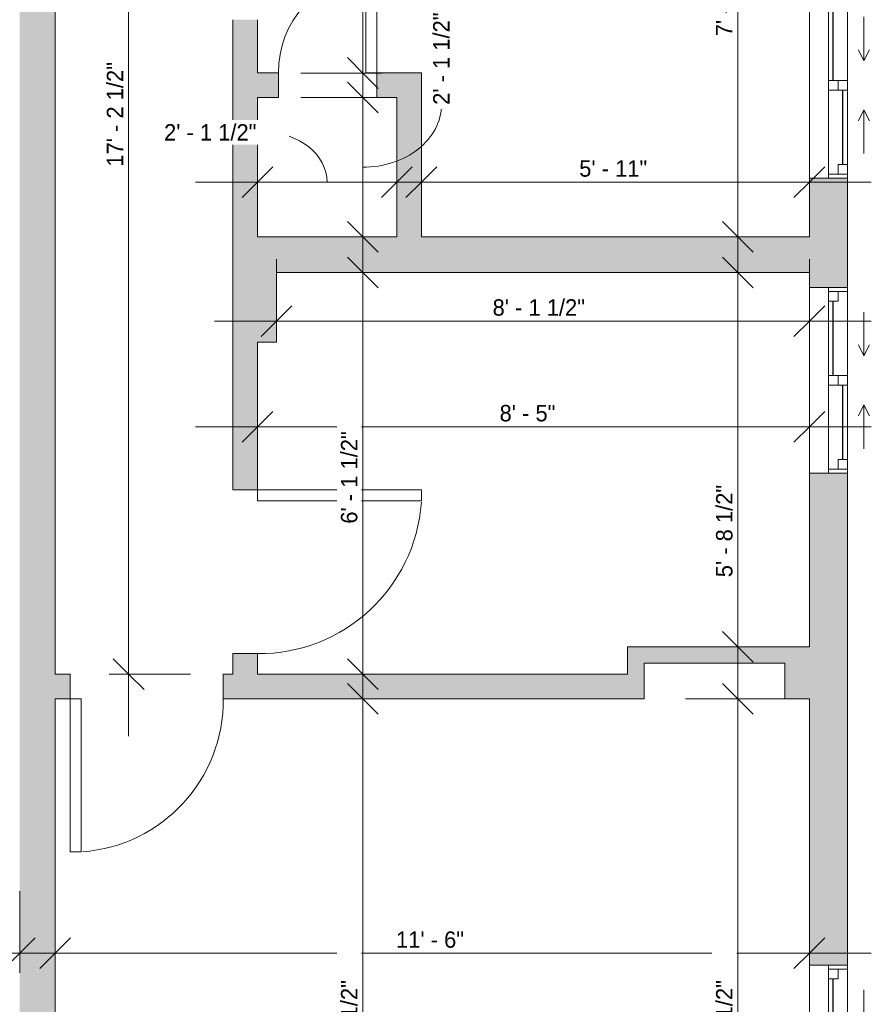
# Model space of a CAD drawing. Header units: inches. Extents: x -142 to 200, y -387 to 498.
# Tile 4 of 6: x 6 to 162, y -143 to 37. Entities that reach past the tile are written whole.
import ezdxf

# ---------------------------------------------------------------- set-up
doc = ezdxf.new("R2010")
doc.units = ezdxf.units.IN
doc.header["$MEASUREMENT"] = 0
for name, color, linetype, lineweight in [('A-ANNO-DIMS', 211, 'Continuous', 9), ('A-ANNO-DIMS-96', 211, 'Continuous', 9), ('A-DOOR', 31, 'Continuous', 9), ('A-GLAZ', 151, 'Continuous', 9), ('A-WALL', 90, 'Continuous', 9), ('A-WALL-PATT', 111, 'Continuous', 9)]:
    doc.layers.add(name, color=color, linetype=linetype, lineweight=lineweight)
doc.styles.add('Inter', font='txt', dxfattribs={"height": 3})
doc.dimstyles.new('Linear_-_1_32__Inter__Imperial__SMALL', dxfattribs={"dimscale": 12, "dimtxt": 3.974399, "dimasz": 0.46875, "dimexe": 0.944882, "dimexo": 0.629921, "dimgap": 0, "dimtad": 1, "dimrnd": 0.25, "dimzin": 1, "dimdsep": 46, "dimlunit": 4, "dimtxsty": 'Inter', "dimblk1": 'OBLIQUE', "dimblk2": 'OBLIQUE', "dimsah": 1, "dimcen": 0.09, "dimdle": 0.944882, "dimazin": 0, "dimtfac": 1, "dimtdec": 4, "dimtix": 1, "dimtmove": 0, "dimatfit": 3, "dimfxl": 1, "dimtvp": 1, "dimtfill": 1, "dimfrac": 2, "dimtolj": 1, "dimtzin": 0, "dimarcsym": 2})
doc.dimstyles.new('Linear_-_1_32__Inter__Imperial__SMALL_1', dxfattribs={"dimscale": 12, "dimtxt": 3.974399, "dimasz": 0.46875, "dimexe": 0.944882, "dimexo": 0.629921, "dimgap": 0, "dimtad": 1, "dimrnd": 0.25, "dimzin": 1, "dimdsep": 46, "dimlunit": 4, "dimtxsty": 'Inter', "dimblk1": 'OBLIQUE', "dimblk2": 'OBLIQUE', "dimsah": 1, "dimcen": 0.09, "dimdle": 0.944882, "dimazin": 0, "dimtfac": 1, "dimtdec": 4, "dimtix": 1, "dimtmove": 1, "dimatfit": 3, "dimfxl": 1, "dimtvp": 1, "dimtfill": 1, "dimfrac": 2, "dimtolj": 1, "dimtzin": 0, "dimarcsym": 2})
doc.dimstyles.new('Linear_-_1_32__Inter__Imperial__SMALL_2', dxfattribs={"dimscale": 12, "dimtxt": 3.974399, "dimasz": 0.46875, "dimexe": 0.944882, "dimexo": 0.629921, "dimgap": 0, "dimtad": 1, "dimrnd": 0.25, "dimzin": 1, "dimdsep": 46, "dimlunit": 4, "dimtxsty": 'Inter', "dimblk1": 'OBLIQUE', "dimblk2": 'OBLIQUE', "dimsah": 1, "dimcen": 0.09, "dimdle": 0.944882, "dimazin": 0, "dimtfac": 1, "dimtdec": 4, "dimtix": 1, "dimtmove": 2, "dimatfit": 3, "dimfxl": 1, "dimtvp": 1, "dimtfill": 1, "dimfrac": 2, "dimtolj": 1, "dimtzin": 0, "dimarcsym": 2})

# ---------------------------------------------------------------- blocks, each defined once
blk = doc.blocks.new('Planitar - Single Door_Flush Panel - 2_-4_ x 6_-8_-4187075-Unit 3234 b Dimension Plan')
at = {"layer": 'A-DOOR', "lineweight": 18}
for p, q in [((11.99, 2.25), (11.99, 30.25)), ((14, 30.25), (11.99, 30.25)), ((14, 2.25), (14, 30.25)), ((14, 2.25), (11.99, 2.25))]:
    blk.add_line(p, q, dxfattribs=at)
at = {"layer": 'A-DOOR'}
blk.add_arc((13.77, 2.55), 27.77, 94.1354, 180.6191, dxfattribs=at)
blk = doc.blocks.new('Planitar - Single Door_Flush Panel - 2_-6_ x 6_-8_-4187142-Unit 3234 b Dimension Plan')
at = {"layer": 'A-DOOR', "lineweight": 18}
for p, q in [((12.99, -2.25), (12.99, -32.25)), ((15, -2.25), (12.99, -2.25)), ((15, -2.25), (15, -32.25)), ((15, -32.25), (12.99, -32.25))]:
    blk.add_line(p, q, dxfattribs=at)
at = {"layer": 'A-DOOR'}
blk.add_arc((14.77, -2.55), 29.77, 179.4225, 266.009, dxfattribs=at)
blk = doc.blocks.new('Planitar - Single Door_Flush Panel - 1_-6_ x 6_-8_-4188822-Unit 3234 b Dimension Plan')
at = {"layer": 'A-DOOR', "lineweight": 18}
for p, q in [((6.99, 2.25), (6.99, 20.25)), ((9, 20.25), (6.99, 20.25)), ((9, 2.25), (9, 20.25)), ((9, 2.25), (6.99, 2.25))]:
    blk.add_line(p, q, dxfattribs=at)
at = {"layer": 'A-DOOR'}
blk.add_arc((8.77, 2.55), 17.77, 95.2025, 180.9674, dxfattribs=at)
blk = doc.blocks.new('Plan-Double-Sliding - Default 1-4324729-Unit 3234 b Dimension Plan')
at = {"layer": 'A-GLAZ'}
for p, q in [((-17, 6.65625), (17, 6.65625)), ((-16.25, 3.15625), (-0.875, 3.15625)), ((0.875, 3.15625), (14.5, 3.15625)), ((17, -0.34375), (-17, -0.34375)), ((-14.5, -0.34375), (-0.875, -0.34375)), ((0.875, -0.34375), (16.25, -0.34375)), ((-4.5, -3.34375), (-12.5, -3.34375)), ((-4.5, -3.34375), (-6.5, -2.34375)), ((-4.5, -3.34375), (-6.5, -4.34375)), ((4.5, -3.34375), (6.5, -2.34375)), ((4.5, -3.34375), (6.5, -4.34375)), ((4.5, -3.34375), (12.5, -3.34375))]:
    blk.add_line(p, q, dxfattribs=at)
at = {"layer": 'A-GLAZ', "lineweight": 18}
for p, q in [((-17, -0.34375), (-17, 6.65625)), ((17, 6.65625), (17, -0.34375)), ((-17, 3.15625), (-16.25, 3.15625)), ((-16.25, -0.34375), (-16.25, 3.15625)), ((-0.875, 3.15625), (0.875, 3.15625)), ((-0.875, 3.15625), (-0.875, -0.34375)), ((0.875, -0.34375), (0.875, 3.15625)), ((14.5, 3.15625), (17, 3.15625)), ((14.5, 1.40625), (14.5, 3.15625)), ((16.25, -0.34375), (16.25, 3.15625)), ((-14.5, 1.40625), (-16.25, 1.40625)), ((-14.5, -0.34375), (-14.5, 1.40625)), ((0.875, 1.40625), (-0.875, 1.40625)), ((16.25, 1.40625), (14.5, 1.40625)), ((-17, -0.34375), (-14.5, -0.34375)), ((-0.875, -0.34375), (0.875, -0.34375)), ((16.25, -0.34375), (17, -0.34375))]:
    blk.add_line(p, q, dxfattribs=at)
at = {"layer": 'A-GLAZ', "lineweight": 25}
for p, q in [((0.875, 2.28125), (14.5, 2.28125)), ((-14.5, 0.53125), (-0.875, 0.53125))]:
    blk.add_line(p, q, dxfattribs=at)
blk = doc.blocks.new('Plan-Double-Sliding - Default 1-4324716-Unit 3234 b Dimension Plan')
at = {"layer": 'A-GLAZ'}
for p, q in [((-17, 6.65625), (17, 6.65625)), ((-16.25, 3.15625), (-0.875, 3.15625)), ((0.875, 3.15625), (14.5, 3.15625)), ((17, -0.34375), (-17, -0.34375)), ((-14.5, -0.34375), (-0.875, -0.34375)), ((0.875, -0.34375), (16.25, -0.34375)), ((-4.5, -3.34375), (-12.5, -3.34375)), ((-4.5, -3.34375), (-6.5, -2.34375)), ((-4.5, -3.34375), (-6.5, -4.34375)), ((4.5, -3.34375), (6.5, -2.34375)), ((4.5, -3.34375), (6.5, -4.34375)), ((4.5, -3.34375), (12.5, -3.34375))]:
    blk.add_line(p, q, dxfattribs=at)
at = {"layer": 'A-GLAZ', "lineweight": 18}
for p, q in [((-17, -0.34375), (-17, 6.65625)), ((17, 6.65625), (17, -0.34375)), ((-17, 3.15625), (-16.25, 3.15625)), ((-16.25, -0.34375), (-16.25, 3.15625)), ((-0.875, 3.15625), (0.875, 3.15625)), ((-0.875, 3.15625), (-0.875, -0.34375)), ((0.875, -0.34375), (0.875, 3.15625)), ((14.5, 3.15625), (17, 3.15625)), ((14.5, 1.40625), (14.5, 3.15625)), ((16.25, -0.34375), (16.25, 3.15625)), ((-14.5, 1.40625), (-16.25, 1.40625)), ((-14.5, -0.34375), (-14.5, 1.40625)), ((0.875, 1.40625), (-0.875, 1.40625)), ((16.25, 1.40625), (14.5, 1.40625)), ((-17, -0.34375), (-14.5, -0.34375)), ((-0.875, -0.34375), (0.875, -0.34375)), ((16.25, -0.34375), (17, -0.34375))]:
    blk.add_line(p, q, dxfattribs=at)
at = {"layer": 'A-GLAZ', "lineweight": 25}
for p, q in [((0.875, 2.28125), (14.5, 2.28125)), ((-14.5, 0.53125), (-0.875, 0.53125))]:
    blk.add_line(p, q, dxfattribs=at)
blk = doc.blocks.new('Plan-Double-Sliding - Default 1-4324701-Unit 3234 b Dimension Plan')
at = {"layer": 'A-GLAZ'}
for p, q in [((-17, 6.65625), (17, 6.65625)), ((-16.25, 3.15625), (-0.875, 3.15625)), ((0.875, 3.15625), (14.5, 3.15625)), ((17, -0.34375), (-17, -0.34375)), ((-14.5, -0.34375), (-0.875, -0.34375)), ((0.875, -0.34375), (16.25, -0.34375)), ((-4.5, -3.34375), (-12.5, -3.34375)), ((-4.5, -3.34375), (-6.5, -2.34375)), ((-4.5, -3.34375), (-6.5, -4.34375)), ((4.5, -3.34375), (6.5, -2.34375)), ((4.5, -3.34375), (6.5, -4.34375)), ((4.5, -3.34375), (12.5, -3.34375))]:
    blk.add_line(p, q, dxfattribs=at)
at = {"layer": 'A-GLAZ', "lineweight": 18}
for p, q in [((-17, -0.34375), (-17, 6.65625)), ((17, 6.65625), (17, -0.34375)), ((-17, 3.15625), (-16.25, 3.15625)), ((-16.25, -0.34375), (-16.25, 3.15625)), ((-0.875, 3.15625), (0.875, 3.15625)), ((-0.875, 3.15625), (-0.875, -0.34375)), ((0.875, -0.34375), (0.875, 3.15625)), ((14.5, 3.15625), (17, 3.15625)), ((14.5, 1.40625), (14.5, 3.15625)), ((16.25, -0.34375), (16.25, 3.15625)), ((-14.5, 1.40625), (-16.25, 1.40625)), ((-14.5, -0.34375), (-14.5, 1.40625)), ((0.875, 1.40625), (-0.875, 1.40625)), ((16.25, 1.40625), (14.5, 1.40625)), ((-17, -0.34375), (-14.5, -0.34375)), ((-0.875, -0.34375), (0.875, -0.34375)), ((16.25, -0.34375), (17, -0.34375))]:
    blk.add_line(p, q, dxfattribs=at)
at = {"layer": 'A-GLAZ', "lineweight": 25}
for p, q in [((0.875, 2.28125), (14.5, 2.28125)), ((-14.5, 0.53125), (-0.875, 0.53125))]:
    blk.add_line(p, q, dxfattribs=at)
blk = doc.blocks.new('DIMBLOCK16-Unit 3234 b Dimension Plan')
at = {"layer": 'A-ANNO-DIMS-96'}
for p, q in [((49.27, 4.17), (49.27, 19.09)), ((74.77, 4.17), (74.77, 19.09)), ((37.93, 7.75), (86.11, 7.75)), ((49.27, 7.75), (49.27, 4.17)), ((74.77, 7.75), (74.77, 4.17))]:
    blk.add_line(p, q, dxfattribs=at)
at = {"layer": 'A-ANNO-DIMS-96', "lineweight": 35}
for p, q in [((49.27, 7.75), (52.08, 10.57)), ((74.77, 7.75), (77.58, 10.57)), ((49.27, 7.75), (46.46, 4.94)), ((74.77, 7.75), (71.96, 4.94))]:
    blk.add_line(p, q, dxfattribs=at)
at = {"layer": 'A-ANNO-DIMS-96'}
blk.add_ellipse((50.63, 7.75), major_axis=(11.4, 0), ratio=0.798439, start_param=0, end_param=1.570796, dxfattribs=at)
at = {"layer": 'A-ANNO-DIMS-96', "color": 0, "insert": (32.19, 18.36), "char_height": 3, "width": 22.1175, "attachment_point": 1, "line_spacing_factor": 0.9936, "style": 'Inter', "bg_fill": 3, "box_fill_scale": 1.25, "bg_fill_color": 256, "bg_fill_true_color": 13158600, "bg_fill_transparency": 0}
blk.add_mtext('2\' - 1 1/2"', dxfattribs=at)
blk = doc.blocks.new('_Oblique')
at = {"color": 0, "linetype": 'ByBlock', "lineweight": -2}
blk.add_line((-0.5, -0.5), (0.5, 0.5), dxfattribs=at)
blk = doc.blocks.new('DIMBLOCK17-Unit 3234 b Dimension Plan')
at = {"layer": 'A-ANNO-DIMS-96'}
for p, q in [((79.27, 4.17), (79.27, 19.09)), ((150.27, 4.17), (150.27, 19.09)), ((67.93, 7.75), (161.61, 7.75)), ((79.27, 7.75), (79.27, 4.17)), ((150.27, 7.75), (150.27, 4.17))]:
    blk.add_line(p, q, dxfattribs=at)
at = {"layer": 'A-ANNO-DIMS-96', "lineweight": 35}
for p, q in [((79.27, 7.75), (82.08, 10.57)), ((150.27, 7.75), (153.08, 10.57)), ((79.27, 7.75), (76.46, 4.94)), ((150.27, 7.75), (147.46, 4.94))]:
    blk.add_line(p, q, dxfattribs=at)
at = {"layer": 'A-ANNO-DIMS-96', "color": 0, "insert": (108.16, 11.75), "char_height": 3, "width": 15.8579, "attachment_point": 1, "line_spacing_factor": 0.9936, "style": 'Inter', "bg_fill": 3, "box_fill_scale": 1.25, "bg_fill_color": 256, "bg_fill_true_color": 13158600, "bg_fill_transparency": 0}
blk.add_mtext('5\' - 11"', dxfattribs=at)
blk = doc.blocks.new('DIMBLOCK19-Unit 3234 b Dimension Plan')
at = {"layer": 'A-ANNO-DIMS-96'}
for p, q in [((52.77, -21.26), (52.77, -6.34)), ((150.27, -21.26), (150.27, -6.34)), ((41.43, -17.68), (161.61, -17.68)), ((52.77, -17.68), (52.77, -21.26)), ((150.27, -17.68), (150.27, -21.26))]:
    blk.add_line(p, q, dxfattribs=at)
at = {"layer": 'A-ANNO-DIMS-96', "lineweight": 35}
for p, q in [((52.77, -17.68), (55.58, -14.86)), ((150.27, -17.68), (153.08, -14.86)), ((52.77, -17.68), (49.96, -20.49)), ((150.27, -17.68), (147.46, -20.49))]:
    blk.add_line(p, q, dxfattribs=at)
at = {"layer": 'A-ANNO-DIMS-96', "color": 0, "insert": (92.31, -13.68), "char_height": 3, "width": 22.1175, "attachment_point": 1, "line_spacing_factor": 0.9936, "style": 'Inter', "bg_fill": 3, "box_fill_scale": 1.25, "bg_fill_color": 256, "bg_fill_true_color": 13158600, "bg_fill_transparency": 0}
blk.add_mtext('8\' - 1 1/2"', dxfattribs=at)
blk = doc.blocks.new('DIMBLOCK20-Unit 3234 b Dimension Plan')
at = {"layer": 'A-ANNO-DIMS-96'}
for p, q in [((49.27, -40.6), (49.27, -25.68)), ((150.27, -40.6), (150.27, -25.68)), ((37.93, -37.02), (161.61, -37.02)), ((49.27, -37.02), (49.27, -40.6)), ((150.27, -37.02), (150.27, -40.6))]:
    blk.add_line(p, q, dxfattribs=at)
at = {"layer": 'A-ANNO-DIMS-96', "lineweight": 35}
for p, q in [((49.27, -37.02), (52.08, -34.2)), ((150.27, -37.02), (153.08, -34.2)), ((49.27, -37.02), (46.46, -39.83)), ((150.27, -37.02), (147.46, -39.83))]:
    blk.add_line(p, q, dxfattribs=at)
at = {"layer": 'A-ANNO-DIMS-96', "color": 0, "insert": (93.59, -33.02), "char_height": 3, "width": 14.8444, "attachment_point": 1, "line_spacing_factor": 0.9936, "style": 'Inter', "bg_fill": 3, "box_fill_scale": 1.25, "bg_fill_color": 256, "bg_fill_true_color": 13158600, "bg_fill_transparency": 0}
blk.add_mtext('8\' - 5"', dxfattribs=at)
blk = doc.blocks.new('DIMBLOCK21-Unit 3234 b Dimension Plan')
at = {"layer": 'A-ANNO-DIMS-96'}
for p, q in [((-129.98, -136.92), (-129.98, -122)), ((5.77, -136.92), (5.77, -122)), ((-141.32, -133.33), (17.11, -133.33)), ((-129.98, -133.33), (-129.98, -136.92)), ((5.77, -133.33), (5.77, -136.92))]:
    blk.add_line(p, q, dxfattribs=at)
at = {"layer": 'A-ANNO-DIMS-96', "lineweight": 35}
for p, q in [((-129.98, -133.33), (-127.17, -130.52)), ((5.77, -133.33), (8.58, -130.52)), ((-129.98, -133.33), (-132.79, -136.15)), ((5.77, -133.33), (2.96, -136.15))]:
    blk.add_line(p, q, dxfattribs=at)
at = {"layer": 'A-ANNO-DIMS-96', "color": 0, "insert": (-72.66, -129.34), "char_height": 3, "width": 25.3368, "attachment_point": 1, "line_spacing_factor": 0.9936, "style": 'Inter', "bg_fill": 3, "box_fill_scale": 1.25, "bg_fill_color": 256, "bg_fill_true_color": 13158600, "bg_fill_transparency": 0}
blk.add_mtext('11\' - 3 3/4"', dxfattribs=at)
blk = doc.blocks.new('DIMBLOCK22-Unit 3234 b Dimension Plan')
at = {"layer": 'A-ANNO-DIMS-96'}
for p, q in [((12.27, -136.92), (12.27, -122)), ((150.27, -136.92), (150.27, -122)), ((0.93, -133.33), (161.61, -133.33)), ((12.27, -133.33), (12.27, -136.92)), ((150.27, -133.33), (150.27, -136.92))]:
    blk.add_line(p, q, dxfattribs=at)
at = {"layer": 'A-ANNO-DIMS-96', "lineweight": 35}
for p, q in [((12.27, -133.33), (15.08, -130.52)), ((150.27, -133.33), (153.08, -130.52)), ((12.27, -133.33), (9.46, -136.15)), ((150.27, -133.33), (147.46, -136.15))]:
    blk.add_line(p, q, dxfattribs=at)
at = {"layer": 'A-ANNO-DIMS-96', "color": 0, "insert": (74.64, -129.34), "char_height": 3, "width": 15.9175, "attachment_point": 1, "line_spacing_factor": 0.9936, "style": 'Inter', "bg_fill": 3, "box_fill_scale": 1.25, "bg_fill_color": 256, "bg_fill_true_color": 13158600, "bg_fill_transparency": 0}
blk.add_mtext('11\' - 6"', dxfattribs=at)
blk = doc.blocks.new('DIMBLOCK51-Unit 3234 b Dimension Plan')
at = {"layer": 'A-ANNO-DIMS-96'}
for p, q in [((137.19, -13.61), (137.19, 101.56)), ((140.77, 90.22), (125.85, 90.22)), ((137.19, 90.22), (140.77, 90.22)), ((140.77, -2.28), (125.85, -2.28)), ((137.19, -2.28), (140.77, -2.28))]:
    blk.add_line(p, q, dxfattribs=at)
at = {"layer": 'A-ANNO-DIMS-96', "lineweight": 35}
for p, q in [((137.19, 90.22), (134.38, 93.04)), ((137.19, 90.22), (140, 87.41)), ((137.19, -2.28), (134.38, 0.54)), ((137.19, -2.28), (140, -5.09))]:
    blk.add_line(p, q, dxfattribs=at)
at = {"layer": 'A-ANNO-DIMS-96', "color": 0, "insert": (133.2, 34.44), "char_height": 3, "width": 22.8925, "attachment_point": 1, "rotation": 90, "line_spacing_factor": 0.9936, "style": 'Inter', "bg_fill": 3, "box_fill_scale": 1.25, "bg_fill_color": 256, "bg_fill_true_color": 13158600, "bg_fill_transparency": 0}
blk.add_mtext('7\' - 8 1/2"', dxfattribs=at)
blk = doc.blocks.new('DIMBLOCK52-Unit 3234 b Dimension Plan')
at = {"layer": 'A-ANNO-DIMS-96'}
for p, q in [((137.19, -88.61), (137.19, 2.56)), ((140.77, -8.78), (125.85, -8.78)), ((137.19, -8.78), (140.77, -8.78)), ((140.77, -77.28), (125.85, -77.28)), ((137.19, -77.28), (140.77, -77.28))]:
    blk.add_line(p, q, dxfattribs=at)
at = {"layer": 'A-ANNO-DIMS-96', "lineweight": 35}
for p, q in [((137.19, -8.78), (134.38, -5.96)), ((137.19, -8.78), (140, -11.59)), ((137.19, -77.28), (134.38, -74.46)), ((137.19, -77.28), (140, -80.09))]:
    blk.add_line(p, q, dxfattribs=at)
at = {"layer": 'A-ANNO-DIMS-96', "color": 0, "insert": (133.2, -64.54), "char_height": 3, "width": 23.0714, "attachment_point": 1, "rotation": 90, "line_spacing_factor": 0.9936, "style": 'Inter', "bg_fill": 3, "box_fill_scale": 1.25, "bg_fill_color": 256, "bg_fill_true_color": 13158600, "bg_fill_transparency": 0}
blk.add_mtext('5\' - 8 1/2"', dxfattribs=at)
blk = doc.blocks.new('DIMBLOCK53-Unit 3234 b Dimension Plan')
at = {"layer": 'A-ANNO-DIMS-96'}
for p, q in [((137.19, -215.61), (137.19, -75.44)), ((127.58, -86.78), (148.53, -86.78)), ((137.19, -86.78), (127.58, -86.78)), ((140.77, -204.28), (125.85, -204.28)), ((137.19, -204.28), (140.77, -204.28))]:
    blk.add_line(p, q, dxfattribs=at)
at = {"layer": 'A-ANNO-DIMS-96', "lineweight": 35}
for p, q in [((137.19, -86.78), (134.38, -83.96)), ((137.19, -86.78), (140, -89.59)), ((137.19, -204.28), (134.38, -201.46)), ((137.19, -204.28), (140, -207.09))]:
    blk.add_line(p, q, dxfattribs=at)
at = {"layer": 'A-ANNO-DIMS-96', "color": 0, "insert": (133.2, -155.16), "char_height": 3, "width": 23.131, "attachment_point": 1, "rotation": 90, "line_spacing_factor": 0.9936, "style": 'Inter', "bg_fill": 3, "box_fill_scale": 1.25, "bg_fill_color": 256, "bg_fill_true_color": 13158600, "bg_fill_transparency": 0}
blk.add_mtext('9\' - 9 1/2"', dxfattribs=at)
blk = doc.blocks.new('DIMBLOCK56-Unit 3234 b Dimension Plan')
at = {"layer": 'A-ANNO-DIMS-96'}
for p, q in [((68.55, 16.39), (68.55, 101.56)), ((72.13, 90.22), (57.21, 90.22)), ((68.55, 90.22), (72.13, 90.22)), ((72.13, 27.72), (57.21, 27.72)), ((68.55, 27.72), (72.13, 27.72))]:
    blk.add_line(p, q, dxfattribs=at)
at = {"layer": 'A-ANNO-DIMS-96', "lineweight": 35}
for p, q in [((68.55, 90.22), (65.74, 93.04)), ((68.55, 90.22), (71.36, 87.41)), ((68.55, 27.72), (65.74, 30.54)), ((68.55, 27.72), (71.36, 24.91))]:
    blk.add_line(p, q, dxfattribs=at)
at = {"layer": 'A-ANNO-DIMS-96', "color": 0, "insert": (64.56, 49.36), "char_height": 3, "width": 23.0714, "attachment_point": 1, "rotation": 90, "line_spacing_factor": 0.9936, "style": 'Inter', "bg_fill": 3, "box_fill_scale": 1.25, "bg_fill_color": 256, "bg_fill_true_color": 13158600, "bg_fill_transparency": 0}
blk.add_mtext('5\' - 2 1/2"', dxfattribs=at)
blk = doc.blocks.new('DIMBLOCK57-Unit 3234 b Dimension Plan')
at = {"layer": 'A-ANNO-DIMS-96'}
for p, q in [((68.55, -13.61), (68.55, 34.56)), ((72.13, 23.22), (57.21, 23.22)), ((68.55, 23.22), (72.13, 23.22)), ((72.13, -2.28), (57.21, -2.28)), ((68.55, -2.28), (72.13, -2.28))]:
    blk.add_line(p, q, dxfattribs=at)
at = {"layer": 'A-ANNO-DIMS-96', "lineweight": 35}
for p, q in [((68.55, 23.22), (65.74, 26.04)), ((68.55, 23.22), (71.36, 20.41)), ((68.55, -2.28), (65.74, 0.54)), ((68.55, -2.28), (71.36, -5.09))]:
    blk.add_line(p, q, dxfattribs=at)
at = {"layer": 'A-ANNO-DIMS-96'}
blk.add_ellipse((68.55, 21.89), major_axis=(-14.39, 0), ratio=0.79309, start_param=1.570796, end_param=3.141593, dxfattribs=at)
at = {"layer": 'A-ANNO-DIMS-96', "color": 0, "insert": (81.43, 21.89), "char_height": 3, "width": 22.1175, "attachment_point": 1, "rotation": 90, "line_spacing_factor": 0.9936, "style": 'Inter', "bg_fill": 3, "box_fill_scale": 1.25, "bg_fill_color": 256, "bg_fill_true_color": 13158600, "bg_fill_transparency": 0}
blk.add_mtext('2\' - 1 1/2"', dxfattribs=at)
blk = doc.blocks.new('DIMBLOCK58-Unit 3234 b Dimension Plan')
at = {"layer": 'A-ANNO-DIMS-96'}
for p, q in [((68.55, -93.61), (68.55, 2.56)), ((72.13, -8.78), (57.21, -8.78)), ((68.55, -8.78), (72.13, -8.78)), ((72.13, -82.28), (57.21, -82.28)), ((68.55, -82.28), (72.13, -82.28))]:
    blk.add_line(p, q, dxfattribs=at)
at = {"layer": 'A-ANNO-DIMS-96', "lineweight": 35}
for p, q in [((68.55, -8.78), (65.74, -5.96)), ((68.55, -8.78), (71.36, -11.59)), ((68.55, -82.28), (65.74, -79.46)), ((68.55, -82.28), (71.36, -85.09))]:
    blk.add_line(p, q, dxfattribs=at)
at = {"layer": 'A-ANNO-DIMS-96', "color": 0, "insert": (64.56, -54.74), "char_height": 3, "width": 22.1175, "attachment_point": 1, "rotation": 90, "line_spacing_factor": 0.9936, "style": 'Inter', "bg_fill": 3, "box_fill_scale": 1.25, "bg_fill_color": 256, "bg_fill_true_color": 13158600, "bg_fill_transparency": 0}
blk.add_mtext('6\' - 1 1/2"', dxfattribs=at)
blk = doc.blocks.new('DIMBLOCK59-Unit 3234 b Dimension Plan')
at = {"layer": 'A-ANNO-DIMS-96'}
for p, q in [((68.55, -215.61), (68.55, -75.44)), ((72.13, -86.78), (57.21, -86.78)), ((68.55, -86.78), (72.13, -86.78)), ((72.13, -204.28), (57.21, -204.28)), ((68.55, -204.28), (72.13, -204.28))]:
    blk.add_line(p, q, dxfattribs=at)
at = {"layer": 'A-ANNO-DIMS-96', "lineweight": 35}
for p, q in [((68.55, -86.78), (65.74, -83.96)), ((68.55, -86.78), (71.36, -89.59)), ((68.55, -204.28), (65.74, -201.46)), ((68.55, -204.28), (71.36, -207.09))]:
    blk.add_line(p, q, dxfattribs=at)
at = {"layer": 'A-ANNO-DIMS-96', "color": 0, "insert": (64.56, -155.16), "char_height": 3, "width": 23.131, "attachment_point": 1, "rotation": 90, "line_spacing_factor": 0.9936, "style": 'Inter', "bg_fill": 3, "box_fill_scale": 1.25, "bg_fill_color": 256, "bg_fill_true_color": 13158600, "bg_fill_transparency": 0}
blk.add_mtext('9\' - 9 1/2"', dxfattribs=at)
blk = doc.blocks.new('DIMBLOCK62-Unit 3234 b Dimension Plan')
at = {"layer": 'A-ANNO-DIMS-96'}
for p, q in [((25.71, 135.56), (25.71, -93.61)), ((22.13, 124.22), (37.05, 124.22)), ((25.71, 124.22), (22.13, 124.22)), ((22.13, -82.28), (37.05, -82.28)), ((25.71, -82.28), (22.13, -82.28))]:
    blk.add_line(p, q, dxfattribs=at)
at = {"layer": 'A-ANNO-DIMS-96', "lineweight": 35}
for p, q in [((25.71, 124.22), (22.9, 127.04)), ((25.71, 124.22), (28.52, 121.41)), ((25.71, -82.28), (22.9, -79.46)), ((25.71, -82.28), (28.52, -85.09))]:
    blk.add_line(p, q, dxfattribs=at)
at = {"layer": 'A-ANNO-DIMS-96', "color": 0, "insert": (21.71, 10.59), "char_height": 3, "width": 24.9195, "attachment_point": 1, "rotation": 90, "line_spacing_factor": 0.9936, "style": 'Inter', "bg_fill": 3, "box_fill_scale": 1.25, "bg_fill_color": 256, "bg_fill_true_color": 13158600, "bg_fill_transparency": 0}
blk.add_mtext('17\' - 2 1/2"', dxfattribs=at)

msp = doc.modelspace()

# ---------------------------------------------------------------- hatches: boundary and pattern name
at = {"layer": 'A-WALL-PATT'}
h = msp.add_hatch(color=9, dxfattribs=at)
h.paths.add_polyline_path([(150.272, -210.775), (157.272, -210.775), (157.272, -169.525), (150.272, -169.525), (150.272, -204.275)], flags=0)
h.paths.add_polyline_path([(157.272, -135.525), (157.272, -45.525), (150.272, -45.525), (150.272, -135.525)], flags=0)
h.paths.add_polyline_path([(150.272, -11.525), (157.272, -11.525), (157.272, 8.475), (150.272, 8.475), (150.272, -8.775)], flags=0)
h.paths.add_polyline_path([(157.272, 42.475), (157.272, 55.975), (150.272, 55.975), (150.272, 42.475)], flags=0)
h.paths.add_polyline_path([(157.272, 85.975), (157.272, 95.475), (150.272, 95.475), (150.272, 85.975)], flags=0)
h.paths.add_polyline_path([(150.272, 123.475), (157.272, 123.475), (157.272, 226.975), (150.272, 226.975), (150.272, 124.225)], flags=0)
h.paths.add_polyline_path([(150.272, 268.975), (157.272, 268.975), (157.272, 307.475), (150.272, 307.475)], flags=0)
h.paths.add_polyline_path([(157.272, 349.475), (157.272, 368.475), (150.272, 368.475), (150.272, 349.475)], flags=0)
h = msp.add_hatch(color=9, dxfattribs=at)
h.paths.add_polyline_path([(12.272, -204.275), (12.272, -201.025), (5.772, -201.025), (5.772, -204.275)], flags=0)
h.paths.add_polyline_path([(12.272, -177.025), (12.272, 188.225), (5.772, 188.225), (5.772, -177.025)], flags=0)
h = msp.add_hatch(color=9, dxfattribs=at)
h.paths.add_polyline_path([(44.772, -5.525), (49.272, -5.525), (49.272, 37.475), (44.772, 37.475)], flags=0)
h.paths.add_polyline_path([(49.272, 69.475), (49.272, 96.1), (44.772, 96.1), (44.772, 69.475)], flags=0)
h.paths.add_polyline_path([(49.272, 122.1), (49.272, 124.225), (44.772, 124.225), (44.772, 122.1)], flags=0)
h = msp.add_hatch(color=9, dxfattribs=at)
h.paths.add_polyline_path([(79.272, 23.225), (79.272, 27.725), (71.147, 27.725), (71.147, 23.225), (74.772, 23.225)], flags=0)
h.paths.add_polyline_path([(49.272, 23.225), (53.147, 23.225), (53.147, 27.725), (49.272, 27.725)], flags=0)
for points in [[(79.272, -2.275), (79.272, 23.225), (74.772, 23.225), (74.772, -2.275)], [(150.272, -8.775), (150.272, -2.275), (49.272, -2.275), (49.272, -5.525), (52.772, -5.525), (52.772, -8.775)], [(52.772, -21.525), (52.772, -5.525), (44.772, -5.525), (44.772, -21.525), (49.272, -21.525)], [(120.022, -86.775), (120.022, -77.275), (117.022, -77.275), (117.022, -86.775)], [(145.772, -80.275), (150.272, -80.275), (150.272, -77.275), (120.022, -77.275), (120.022, -80.275)], [(150.272, -86.775), (150.272, -80.275), (145.772, -80.275), (145.772, -86.775)]]:
    msp.add_hatch(color=9, dxfattribs=at).paths.add_polyline_path(points, flags=0)
h = msp.add_hatch(color=9, dxfattribs=at)
h.paths.add_polyline_path([(44.772, -82.275), (49.272, -82.275), (49.272, -78.525), (44.772, -78.525)], flags=0)
h.paths.add_polyline_path([(49.272, -48.525), (49.272, -21.525), (44.772, -21.525), (44.772, -48.525)], flags=0)
h = msp.add_hatch(color=9, dxfattribs=at)
h.paths.add_polyline_path([(117.022, -86.775), (117.022, -82.275), (43.022, -82.275), (43.022, -86.775)], flags=0)
h.paths.add_polyline_path([(15.022, -86.775), (15.022, -82.275), (12.272, -82.275), (12.272, -86.775)], flags=0)

# ---------------------------------------------------------------- linework, layer by layer
at = {"layer": 'A-WALL'}
for p, q in [((12.272, -82.275), (12.272, 124.225)), ((44.772, 37.475), (44.772, -48.525)), ((49.272, 27.725), (49.272, 37.475)), ((53.147, 27.725), (49.272, 27.725)), ((53.147, 23.225), (53.147, 27.725)), ((79.272, 27.725), (71.147, 27.725)), ((71.147, 27.725), (71.147, 23.225)), ((79.272, -2.275), (79.272, 27.725)), ((49.272, -2.275), (49.272, 23.225)), ((49.272, 23.225), (53.147, 23.225)), ((71.147, 23.225), (74.772, 23.225)), ((74.772, 23.225), (74.772, -2.275)), ((150.272, 8.475), (150.272, -2.275)), ((157.272, -11.525), (157.272, 8.475)), ((74.772, -2.275), (49.272, -2.275)), ((150.272, -2.275), (79.272, -2.275)), ((52.772, -8.775), (150.272, -8.775)), ((52.772, -21.525), (52.772, -8.775)), ((150.272, -8.775), (150.272, -11.525)), ((49.272, -48.525), (49.272, -21.525)), ((49.272, -21.525), (52.772, -21.525)), ((150.272, -45.525), (150.272, -77.275)), ((157.272, -135.525), (157.272, -45.525)), ((44.772, -48.525), (49.272, -48.525)), ((117.022, -77.275), (117.022, -82.275)), ((150.272, -77.275), (117.022, -77.275)), ((49.272, -78.525), (44.772, -78.525)), ((44.772, -78.525), (44.772, -82.275)), ((49.272, -82.275), (49.272, -78.525)), ((120.022, -86.775), (120.022, -80.275)), ((120.022, -80.275), (145.772, -80.275)), ((145.772, -80.275), (145.772, -86.775)), ((15.022, -82.275), (12.272, -82.275)), ((15.022, -86.775), (15.022, -82.275)), ((44.772, -82.275), (43.022, -82.275)), ((43.022, -82.275), (43.022, -86.775)), ((117.022, -82.275), (49.272, -82.275)), ((12.272, -177.025), (12.272, -86.775)), ((12.272, -86.775), (15.022, -86.775)), ((43.022, -86.775), (120.022, -86.775)), ((145.772, -86.775), (150.272, -86.775)), ((150.272, -86.775), (150.272, -135.525))]:
    msp.add_line(p, q, dxfattribs=at)

# ---------------------------------------------------------------- block references
at = {"layer": 'A-DOOR'}
msp.add_blockref('Planitar - Single Door_Flush Panel - 1_-6_ x 6_-8_-4188822-Unit 3234 b Dimension Plan', (62.147, 25.475), dxfattribs=at)
for name, p, rotation in [('Planitar - Single Door_Flush Panel - 2_-6_ x 6_-8_-4187142-Unit 3234 b Dimension Plan', (47.022, -63.525), 89.99999999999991), ('Planitar - Single Door_Flush Panel - 2_-4_ x 6_-8_-4187075-Unit 3234 b Dimension Plan', (29.022, -84.525), 180)]:
    msp.add_blockref(name, p, dxfattribs=dict(at, rotation=rotation))
at = {"layer": 'A-GLAZ', "rotation": 90.00000000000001}
for name, p in [('Plan-Double-Sliding - Default 1-4324701-Unit 3234 b Dimension Plan', (156.929, 25.475)), ('Plan-Double-Sliding - Default 1-4324716-Unit 3234 b Dimension Plan', (156.929, -28.525)), ('Plan-Double-Sliding - Default 1-4324729-Unit 3234 b Dimension Plan', (156.929, -152.525))]:
    msp.add_blockref(name, p, dxfattribs=at)

# ---------------------------------------------------------------- next in the draw order: dimensions: what is measured, and where the dimension line sits
at = {"layer": 'A-ANNO-DIMS'}
dim = msp.add_linear_dim(base=(74.772, 7.754), p1=(49.272, 11.731), p2=(74.772, 11.731), dimstyle='Linear_-_1_32__Inter__Imperial__SMALL_1', override={"dimpost": '<>', "dimfxl": 25.5}, dxfattribs=at)
dim.commit()
dim.dimension.update_dxf_attribs({"geometry": 'DIMBLOCK16-Unit 3234 b Dimension Plan', "text_midpoint": (43.253, 16.363), "dimtype": 160})
for base, p1, p2, override, picture, middle in [((150.272, -17.676), (52.772, -13.699), (150.272, -13.699), {"dimpost": '<>', "dimfxl": 97.5}, 'DIMBLOCK19-Unit 3234 b Dimension Plan', (101.522, -15.88)), ((150.272, -37.016), (49.272, -33.039), (150.272, -33.039), {"dimpost": '<>', "dimfxl": 101}, 'DIMBLOCK20-Unit 3234 b Dimension Plan', (99.772, -35.476)), ((5.772, -133.334), (-129.978, -129.356), (5.772, -129.356), {"dimpost": '<>', "dimfxl": 135.75}, 'DIMBLOCK21-Unit 3234 b Dimension Plan', (-62.103, -131.538))]:
    dim = msp.add_linear_dim(base=base, p1=p1, p2=p2, dimstyle='Linear_-_1_32__Inter__Imperial__SMALL', override=override, dxfattribs=at)
    dim.commit()
    dim.dimension.update_dxf_attribs({"geometry": picture, "text_midpoint": middle})

# ---------------------------------------------------------------- next in the draw order: dimensions: what is measured, and where the dimension line sits
dim = msp.add_linear_dim(base=(25.708, -82.275), p1=(29.686, 124.225), p2=(29.686, -82.275), angle=90, dimstyle='Linear_-_1_32__Inter__Imperial__SMALL', override={"dimpost": '<>', "dimfxl": 206.5}, dxfattribs=at)
dim.commit()
dim.dimension.update_dxf_attribs({"geometry": 'DIMBLOCK62-Unit 3234 b Dimension Plan', "text_midpoint": (23.912, 20.975)})
for base, p1, p2, override, picture, middle in [((150.272, 7.754), (79.272, 11.731), (150.272, 11.731), {"dimpost": '<>', "dimfxl": 71}, 'DIMBLOCK17-Unit 3234 b Dimension Plan', (114.772, 9.274)), ((150.272, -133.334), (12.272, -129.356), (150.272, -129.356), {"dimpost": '<>', "dimfxl": 138}, 'DIMBLOCK22-Unit 3234 b Dimension Plan', (81.272, -131.794))]:
    dim = msp.add_linear_dim(base=base, p1=p1, p2=p2, dimstyle='Linear_-_1_32__Inter__Imperial__SMALL', override=override, dxfattribs=at)
    dim.commit()
    dim.dimension.update_dxf_attribs({"geometry": picture, "text_midpoint": middle})

# ---------------------------------------------------------------- next in the draw order: dimensions: what is measured, and where the dimension line sits
for base, p1, p2, override, picture, middle in [((68.551, 90.225), (64.573, 27.725), (64.573, 90.225), {"dimpost": '<>', "dimfxl": 62.5}, 'DIMBLOCK56-Unit 3234 b Dimension Plan', (66.755, 58.975)), ((137.191, 90.225), (133.213, -2.275), (133.213, 90.225), {"dimpost": '<>', "dimfxl": 92.5}, 'DIMBLOCK51-Unit 3234 b Dimension Plan', (135.395, 43.975))]:
    dim = msp.add_linear_dim(base=base, p1=p1, p2=p2, angle=90, dimstyle='Linear_-_1_32__Inter__Imperial__SMALL', override=override, dxfattribs=at)
    dim.commit()
    dim.dimension.update_dxf_attribs({"geometry": picture, "text_midpoint": middle})

# ---------------------------------------------------------------- next in the draw order: dimensions: what is measured, and where the dimension line sits
for base, p1, p2, dimstyle, override, picture, middle in [((68.551, 23.225), (64.573, -2.275), (64.573, 23.225), 'Linear_-_1_32__Inter__Imperial__SMALL_1', {"dimpost": '<>', "dimfxl": 25.5}, 'DIMBLOCK57-Unit 3234 b Dimension Plan', (83.434, 32.948)), ((137.191, -8.775), (133.213, -77.275), (133.213, -8.775), 'Linear_-_1_32__Inter__Imperial__SMALL_2', {"dimpost": '<>', "dimfxl": 68.5}, 'DIMBLOCK52-Unit 3234 b Dimension Plan', (135.197, -53.009))]:
    dim = msp.add_linear_dim(base=base, p1=p1, p2=p2, angle=90, dimstyle=dimstyle, override=override, dxfattribs=at)
    dim.commit()
    dim.dimension.update_dxf_attribs({"geometry": picture, "text_midpoint": middle, "dimtype": 160, "text_rotation": 90})

# ---------------------------------------------------------------- next in the draw order: dimensions: what is measured, and where the dimension line sits
for base, p1, p2, override, picture, middle in [((68.551, -8.775), (64.573, -82.275), (64.573, -8.775), {"dimpost": '<>', "dimfxl": 73.5}, 'DIMBLOCK58-Unit 3234 b Dimension Plan', (66.755, -45.525)), ((137.191, -86.775), (133.213, -204.275), (120.022, -86.775), {"dimpost": '<>', "dimfxl": 118.238114}, 'DIMBLOCK53-Unit 3234 b Dimension Plan', (135.395, -145.525))]:
    dim = msp.add_linear_dim(base=base, p1=p1, p2=p2, angle=90, dimstyle='Linear_-_1_32__Inter__Imperial__SMALL', override=override, dxfattribs=at)
    dim.commit()
    dim.dimension.update_dxf_attribs({"geometry": picture, "text_midpoint": middle})

# ---------------------------------------------------------------- next in the draw order: dimensions: what is measured, and where the dimension line sits
dim = msp.add_linear_dim(base=(68.551, -86.775), p1=(64.573, -204.275), p2=(64.573, -86.775), angle=90, dimstyle='Linear_-_1_32__Inter__Imperial__SMALL', override={"dimpost": '<>', "dimfxl": 117.5}, dxfattribs=at)
dim.commit()
dim.dimension.update_dxf_attribs({"geometry": 'DIMBLOCK59-Unit 3234 b Dimension Plan', "text_midpoint": (66.755, -145.525)})

doc.saveas('drawing.dxf')
